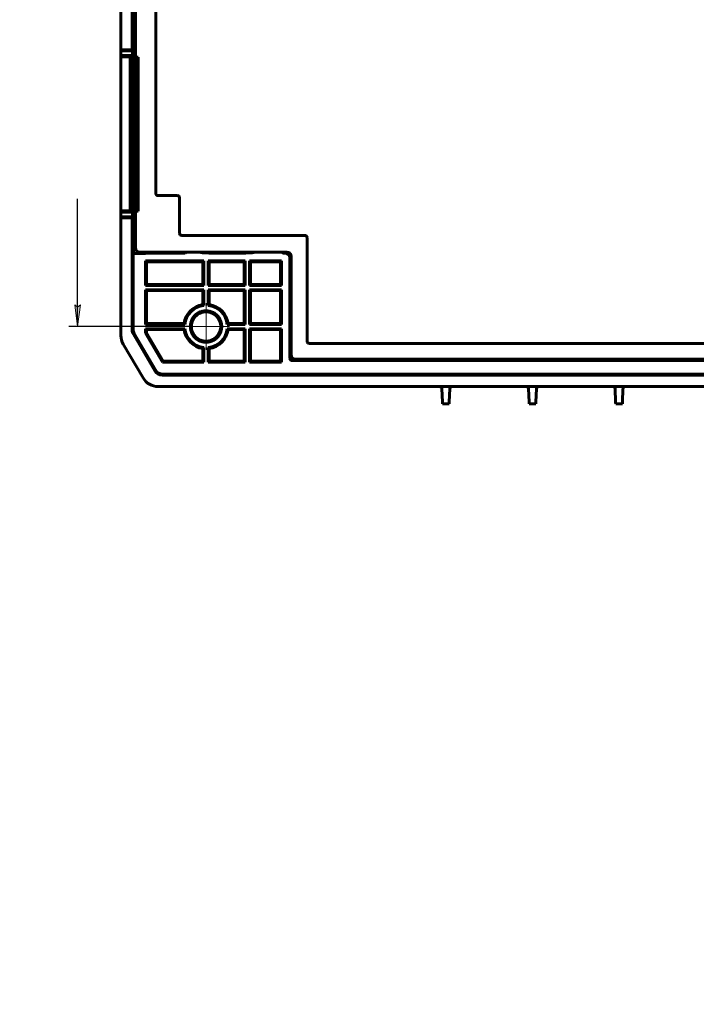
# Model space of a CAD drawing. Header units: millimetres. Extents: x 0 to 841, y 0 to 594.
# Tile 23 of 30: x 565 to 722, y 0 to 227. Entities that reach past the tile are written whole.
import ezdxf

# ---------------------------------------------------------------- set-up
doc = ezdxf.new("R2010")
doc.units = ezdxf.units.MM
for name, pattern in [('K5LT_AXLED', [12, 7.5, -1.5, 1.5, -1.5]), ('K5LT_BASIC', [0]), ('K5LT_THIN', [0])]:
    doc.linetypes.add(name, pattern=pattern)
doc.layers.add('Системный слой', color=7, linetype='Continuous')
doc.styles.add('KDIMTEXTSTYLE', font='GOST_AU.SHX', dxfattribs={"width": 0.96, "oblique": 15, "height": 5})
doc.dimstyles.new('KDIMSTYLE (1.00)', dxfattribs={"dimtxt": 5, "dimasz": 1, "dimexe": 2, "dimexo": 0, "dimgap": 1, "dimtad": 1, "dimtxsty": 'KDIMTEXTSTYLE', "dimsah": 1, "dimcen": 0, "dimdle": 1, "dimadec": 0, "dimazin": 0, "dimtfac": 0.667, "dimtmove": 0, "dimatfit": 3, "dimfxl": 1, "dimtvp": 1, "dimtolj": 1, "dimtzin": 0, "dimarcsym": 0})

# ---------------------------------------------------------------- blocks, each defined once
blk = doc.blocks.new('U143')
at = {"layer": 'Системный слой', "color": 150, "linetype": 'K5LT_BASIC', "lineweight": 60, "true_color": 0x0080ff}
for p, q in [((609.06, 173.33), (609.14, 173.33)), ((609.14, 173.33), (609.31, 173.33))]:
    blk.add_line(p, q, dxfattribs=at)
blk = doc.blocks.new('U144')
at = {"layer": 'Системный слой', "color": 150, "linetype": 'K5LT_BASIC', "lineweight": 60, "true_color": 0x0080ff}
for p, q in [((603.52, 279.27), (603.52, 304.74)), ((603.52, 173.28), (603.52, 173.52))]:
    blk.add_line(p, q, dxfattribs=at)
blk = doc.blocks.new('U148')
at = {"layer": 'Системный слой', "color": 150, "linetype": 'K5LT_BASIC', "lineweight": 60, "true_color": 0x0080ff}
for p, q in [((617.31, 173.33), (617.5, 173.33)), ((617.5, 173.33), (617.55, 173.33))]:
    blk.add_line(p, q, dxfattribs=at)
blk = doc.blocks.new('U163')
at = {"layer": 'Системный слой', "color": 150, "linetype": 'K5LT_BASIC', "lineweight": 60, "true_color": 0x0080ff}
for p, q in [((591.38, 212.2), (591.38, 211.98)), ((591.38, 190.03), (591.38, 189.49))]:
    blk.add_line(p, q, dxfattribs=at)
blk = doc.blocks.new('U170')
at = {"layer": 'Системный слой', "color": 30, "linetype": 'K5LT_AXLED', "lineweight": 18, "true_color": 0xff8000}
for q in [(608.37, 161.79), (602.98, 156.4), (613.77, 156.4), (608.37, 151)]:
    blk.add_line((608.37, 156.4), q, dxfattribs=at)
blk = doc.blocks.new('KDIMARROW_01')
at = {"layer": 'Системный слой'}
blk.add_hatch(color=0, dxfattribs=at).paths.add_polyline_path([(-5, -0.66), (0, 0), (-5, 0.66), (-4.5, 0)])
at = {"layer": 'Системный слой', "color": 0, "linetype": 'K5LT_THIN', "lineweight": 18}
for p, q in [((-4.5, 0), (-5, 0.66)), ((-5, 0.66), (0, 0)), ((0, 0), (-5, -0.66)), ((-5, -0.66), (-4.5, 0)), ((0, 0), (-1, 0))]:
    blk.add_line(p, q, dxfattribs=at)

msp = doc.modelspace()

# ---------------------------------------------------------------- linework, layer by layer
at = {"layer": 'Системный слой', "color": 150, "linetype": 'K5LT_BASIC', "lineweight": 60, "true_color": 0x0080ff}
for p, q in [((592.037, 174.568), (592.037, 402.548)), ((591.639, 401.798), (591.639, 173.266)), ((592.074, 274.031), (592.074, 218.584)), ((588.723, 272.384), (588.723, 220.31)), ((591.34, 272.452), (591.34, 220.241)), ((596.763, 187.097), (596.763, 250.7)), ((588.723, 219.978), (588.723, 220.31)), ((588.723, 220.31), (591.34, 220.241)), ((588.723, 219.978), (591.384, 219.91)), ((588.723, 218.916), (588.723, 219.978)), ((588.723, 218.916), (591.384, 218.984)), ((588.723, 218.584), (588.723, 218.916)), ((590.84, 218.64), (588.723, 218.584)), ((588.723, 218.584), (588.723, 183.109)), ((590.84, 218.64), (591.346, 218.692)), ((590.84, 183.054), (590.84, 218.64)), ((591.34, 220.241), (591.384, 219.91)), ((591.384, 218.984), (591.346, 218.692)), ((591.346, 218.692), (591.346, 183.001)), ((591.384, 218.984), (591.384, 219.91)), ((592.052, 218.518), (592.727, 218.584)), ((592.074, 218.584), (592.052, 218.518)), ((592.052, 183.097), (592.052, 218.518)), ((592.727, 218.584), (592.074, 218.584)), ((592.727, 183.031), (592.727, 218.584)), ((591.358, 189.492), (591.358, 212.201)), ((591.358, 212.201), (591.376, 212.201)), ((591.358, 211.981), (591.639, 211.996)), ((591.358, 190.028), (591.639, 190.013)), ((591.376, 189.493), (591.358, 189.492)), ((601.763, 186.597), (597.261, 186.597)), ((602.261, 177.898), (602.261, 186.099)), ((588.723, 183.109), (590.84, 183.054)), ((588.723, 182.778), (588.723, 183.109)), ((588.723, 182.778), (591.384, 182.71)), ((588.723, 181.716), (588.723, 182.778)), ((588.723, 181.716), (591.384, 181.783)), ((591.346, 183.001), (590.84, 183.054)), ((591.384, 181.783), (591.34, 181.452)), ((591.346, 183.001), (591.384, 182.71)), ((591.384, 181.783), (591.384, 182.71)), ((592.727, 183.031), (592.052, 183.097)), ((592.052, 183.097), (592.074, 183.031)), ((592.074, 183.031), (592.074, 174.586)), ((592.074, 183.031), (592.727, 183.031)), ((588.723, 181.384), (588.723, 181.716)), ((591.34, 181.452), (588.723, 181.384)), ((588.723, 181.384), (588.723, 154.348)), ((591.34, 181.452), (591.34, 155.614)), ((631.2, 177.4), (602.76, 177.4)), ((631.699, 153.005), (631.699, 176.9)), ((591.526, 172.76), (591.526, 155.76)), ((591.552, 173.26), (591.639, 173.266)), ((594.396, 173.266), (591.639, 173.266)), ((593.037, 173.568), (596.287, 173.568)), ((593.074, 173.586), (627.051, 173.586)), ((594.396, 173.266), (594.396, 173.568)), ((594.396, 173.266), (594.487, 173.284)), ((594.487, 173.568), (594.487, 173.284)), ((594.487, 173.284), (603.523, 173.284)), ((596.379, 173.522), (596.08, 173.568)), ((596.379, 173.522), (606.228, 173.522)), ((603.761, 173.522), (603.523, 173.284)), ((606.727, 173.518), (607.579, 173.429)), ((608.499, 173.421), (609.305, 173.421)), ((609.056, 173.314), (609.056, 173.326)), ((617.305, 173.448), (609.305, 173.448)), ((609.305, 173.313), (609.305, 173.448)), ((609.356, 173.313), (617.254, 173.313)), ((617.305, 173.448), (617.305, 173.313)), ((617.305, 173.421), (618.102, 173.421)), ((617.554, 173.314), (617.554, 173.326)), ((619.022, 173.429), (619.874, 173.518)), ((620.373, 173.522), (626.923, 173.522)), ((626.067, 173.284), (625.786, 173.522)), ((626.067, 173.522), (626.067, 173.284)), ((626.067, 173.284), (626.723, 173.284)), ((594.401, 171.526), (594.63, 171.298)), ((594.401, 171.526), (607.876, 171.526)), ((594.401, 165.894), (594.401, 171.526)), ((594.63, 171.298), (594.63, 166.123)), ((594.63, 171.298), (607.647, 171.298)), ((607.647, 171.298), (607.876, 171.526)), ((607.647, 166.123), (607.647, 171.298)), ((607.876, 165.894), (607.876, 171.526)), ((609.099, 171.298), (608.87, 171.526)), ((608.87, 171.526), (617.376, 171.526)), ((608.87, 165.894), (608.87, 171.526)), ((609.099, 171.298), (617.147, 171.298)), ((609.099, 166.123), (609.099, 171.298)), ((617.147, 171.298), (617.376, 171.526)), ((617.147, 166.123), (617.147, 171.298)), ((617.376, 165.894), (617.376, 171.526)), ((618.37, 171.526), (625.826, 171.526)), ((618.599, 171.298), (618.37, 171.526)), ((618.37, 165.894), (618.37, 171.526)), ((618.599, 166.123), (618.599, 171.298)), ((618.599, 171.298), (625.597, 171.298)), ((625.597, 171.298), (625.826, 171.526)), ((625.597, 171.298), (625.597, 166.123)), ((625.826, 171.526), (625.826, 165.894)), ((627.723, 149.029), (627.723, 172.284)), ((627.923, 149.729), (627.923, 172.522)), ((628.051, 172.586), (628.051, 149.857)), ((591.365, 170.052), (591.526, 170.173)), ((591.365, 170.052), (591.365, 155.813)), ((591.526, 170.052), (591.365, 170.052)), ((594.63, 166.123), (594.401, 165.894)), ((607.876, 165.894), (594.401, 165.894)), ((607.647, 166.123), (594.63, 166.123)), ((607.647, 166.123), (607.876, 165.894)), ((609.099, 166.123), (608.87, 165.894)), ((617.376, 165.894), (608.87, 165.894)), ((617.147, 166.123), (609.099, 166.123)), ((617.147, 166.123), (617.376, 165.894)), ((618.599, 166.123), (618.37, 165.894)), ((625.826, 165.894), (618.37, 165.894)), ((625.597, 166.123), (618.599, 166.123)), ((625.597, 166.123), (625.826, 165.894)), ((594.401, 156.894), (594.401, 164.899)), ((594.63, 164.671), (594.401, 164.899)), ((607.876, 164.899), (594.401, 164.899)), ((594.63, 164.671), (594.63, 157.123)), ((607.647, 164.671), (594.63, 164.671)), ((607.647, 164.671), (607.876, 164.899)), ((607.647, 161.471), (607.647, 164.671)), ((607.876, 161.269), (607.876, 164.899)), ((617.376, 164.899), (608.87, 164.899)), ((609.099, 164.671), (608.87, 164.899)), ((608.87, 161.269), (608.87, 164.899)), ((609.099, 161.471), (609.099, 164.671)), ((617.147, 164.671), (609.099, 164.671)), ((617.147, 164.671), (617.376, 164.899)), ((617.147, 157.123), (617.147, 164.671)), ((617.376, 156.894), (617.376, 164.899)), ((618.599, 164.671), (618.37, 164.899)), ((625.826, 164.899), (618.37, 164.899)), ((618.37, 156.894), (618.37, 164.899)), ((625.597, 164.671), (618.599, 164.671)), ((618.599, 157.123), (618.599, 164.671)), ((625.597, 164.671), (625.826, 164.899)), ((625.597, 164.671), (625.597, 157.123)), ((625.826, 164.899), (625.826, 156.894)), ((594.63, 157.123), (594.401, 156.894)), ((603.501, 156.894), (594.401, 156.894)), ((603.299, 157.123), (594.63, 157.123)), ((617.376, 156.894), (613.245, 156.894)), ((617.147, 157.123), (613.447, 157.123)), ((617.376, 156.894), (617.147, 157.123)), ((618.37, 156.894), (618.599, 157.123)), ((625.826, 156.894), (618.37, 156.894)), ((625.597, 157.123), (618.599, 157.123)), ((625.597, 157.123), (625.826, 156.894)), ((596.574, 146.16), (591.616, 154.6)), ((591.64, 154.8), (596.705, 146.178)), ((591.802, 154.748), (596.723, 146.371)), ((594.401, 154.852), (594.401, 155.899)), ((594.63, 155.671), (594.401, 155.899)), ((603.501, 155.899), (594.401, 155.899)), ((594.63, 154.914), (594.401, 154.852)), ((598.342, 148.143), (594.401, 154.852)), ((594.63, 155.671), (594.63, 154.914)), ((603.299, 155.671), (594.63, 155.671)), ((594.63, 154.914), (598.473, 148.372)), ((617.376, 155.899), (613.245, 155.899)), ((617.147, 155.671), (613.447, 155.671)), ((617.376, 155.899), (617.147, 155.671)), ((617.147, 148.372), (617.147, 155.671)), ((617.376, 148.143), (617.376, 155.899)), ((625.826, 155.899), (618.37, 155.899)), ((618.37, 148.143), (618.37, 155.899)), ((618.37, 155.899), (618.599, 155.671)), ((625.597, 155.671), (618.599, 155.671)), ((618.599, 148.372), (618.599, 155.671)), ((625.597, 155.671), (625.826, 155.899)), ((625.597, 155.671), (625.597, 148.372)), ((625.826, 155.899), (625.826, 148.143)), ((593.847, 144.526), (589.279, 152.303)), ((755.247, 152.505), (632.198, 152.505)), ((607.647, 148.372), (607.647, 151.323)), ((607.876, 148.143), (607.876, 151.525)), ((608.87, 148.143), (608.87, 151.525)), ((609.099, 148.372), (609.099, 151.323)), ((598.473, 148.372), (598.342, 148.143)), ((607.876, 148.143), (598.342, 148.143)), ((598.473, 148.372), (607.647, 148.372)), ((607.876, 148.143), (607.647, 148.372)), ((608.87, 148.143), (609.099, 148.372)), ((617.376, 148.143), (608.87, 148.143)), ((609.099, 148.372), (617.147, 148.372)), ((617.376, 148.143), (617.147, 148.372)), ((618.37, 148.143), (618.599, 148.372)), ((625.826, 148.143), (618.37, 148.143)), ((618.599, 148.372), (625.597, 148.372)), ((625.826, 148.143), (625.597, 148.372)), ((628.223, 148.529), (759.223, 148.529)), ((758.523, 148.729), (628.923, 148.729)), ((629.051, 148.858), (758.395, 148.858)), ((598.299, 145.173), (789.147, 145.173)), ((622.415, 145.191), (598.43, 145.191)), ((598.447, 145.385), (788.998, 145.385)), ((622.415, 145.191), (622.415, 145.385)), ((622.608, 145.385), (622.415, 145.191)), ((630.429, 145.383), (630.429, 145.385)), ((660.887, 145.383), (630.429, 145.383)), ((630.435, 145.354), (630.435, 145.369)), ((630.435, 145.369), (660.88, 145.369)), ((660.879, 145.354), (630.435, 145.354)), ((630.436, 145.326), (630.435, 145.341)), ((630.435, 145.341), (660.878, 145.341)), ((660.878, 145.326), (630.436, 145.326)), ((630.436, 145.314), (660.877, 145.314)), ((630.436, 145.299), (630.436, 145.314)), ((660.876, 145.299), (630.436, 145.299)), ((630.437, 145.272), (630.437, 145.286)), ((630.437, 145.286), (660.875, 145.286)), ((660.874, 145.272), (630.437, 145.272)), ((630.437, 145.259), (660.874, 145.259)), ((630.438, 145.244), (630.437, 145.259)), ((660.873, 145.244), (630.438, 145.244)), ((660.874, 145.259), (660.873, 145.244)), ((660.875, 145.286), (660.874, 145.272)), ((660.877, 145.314), (660.876, 145.299)), ((660.878, 145.341), (660.878, 145.326)), ((660.88, 145.369), (660.879, 145.354)), ((660.887, 145.385), (660.887, 145.383)), ((662.973, 145.385), (662.973, 145.2)), ((662.973, 145.2), (664.473, 145.2)), ((664.473, 145.2), (664.473, 145.385)), ((666.219, 145.244), (666.218, 145.259)), ((666.218, 145.259), (690.816, 145.259)), ((690.815, 145.244), (666.219, 145.244)), ((666.713, 145.383), (666.713, 145.385)), ((690.824, 145.383), (666.713, 145.383)), ((666.72, 145.369), (690.818, 145.369)), ((666.721, 145.354), (666.72, 145.369)), ((690.818, 145.354), (666.721, 145.354)), ((666.721, 145.341), (690.818, 145.341)), ((666.722, 145.326), (666.721, 145.341)), ((690.817, 145.326), (666.722, 145.326)), ((666.723, 145.314), (690.817, 145.314)), ((666.724, 145.299), (666.723, 145.314)), ((690.816, 145.299), (666.724, 145.299)), ((666.725, 145.286), (690.816, 145.286)), ((666.725, 145.272), (666.725, 145.286)), ((690.816, 145.272), (666.725, 145.272)), ((690.815, 145.244), (690.816, 145.259)), ((690.816, 145.299), (690.817, 145.314)), ((690.816, 145.272), (690.816, 145.286)), ((690.817, 145.326), (690.818, 145.341)), ((690.818, 145.354), (690.818, 145.369)), ((690.824, 145.383), (690.824, 145.385)), ((692.723, 145.385), (692.723, 145.2)), ((692.723, 145.2), (694.223, 145.2)), ((694.223, 145.2), (694.223, 145.385)), ((720.72, 145.259), (696.122, 145.259)), ((696.123, 145.244), (696.122, 145.259)), ((696.123, 145.244), (720.719, 145.244)), ((696.622, 145.383), (696.622, 145.385)), ((696.622, 145.383), (720.733, 145.383)), ((720.726, 145.369), (696.628, 145.369)), ((696.628, 145.354), (696.628, 145.369)), ((696.628, 145.354), (720.725, 145.354)), ((696.629, 145.326), (696.628, 145.341)), ((720.724, 145.341), (696.628, 145.341)), ((696.629, 145.326), (720.724, 145.326)), ((696.629, 145.299), (696.629, 145.314)), ((720.723, 145.314), (696.629, 145.314)), ((696.629, 145.299), (720.722, 145.299)), ((696.63, 145.272), (696.63, 145.286)), ((720.721, 145.286), (696.63, 145.286)), ((696.63, 145.272), (720.72, 145.272)), ((720.719, 145.244), (720.72, 145.259)), ((720.72, 145.272), (720.721, 145.286)), ((720.722, 145.299), (720.723, 145.314)), ((720.724, 145.326), (720.724, 145.341)), ((720.725, 145.354), (720.726, 145.369)), ((720.733, 145.383), (720.733, 145.385)), ((790.141, 142.549), (597.304, 142.549)), ((662.917, 138.972), (662.836, 142.063)), ((664.61, 142.063), (664.529, 138.972)), ((682.917, 138.972), (682.836, 142.063)), ((684.61, 142.063), (684.529, 138.972)), ((702.917, 138.972), (702.836, 142.063)), ((704.61, 142.063), (704.529, 138.972)), ((662.928, 138.549), (662.917, 138.972)), ((664.529, 138.972), (664.518, 138.549)), ((682.928, 138.549), (682.917, 138.972)), ((684.529, 138.972), (684.518, 138.549)), ((702.928, 138.549), (702.917, 138.972)), ((704.529, 138.972), (704.518, 138.549)), ((664.518, 138.549), (662.928, 138.549)), ((684.518, 138.549), (682.928, 138.549)), ((704.518, 138.549), (702.928, 138.549))]:
    msp.add_line(p, q, dxfattribs=at)
msp.add_circle((608.373, 156.397), 3.395, dxfattribs=at)
for centre, radius, start, end in [((608.373, 156.397), 5.126, 98.14009, 171.85991), ((608.373, 156.397), 5.126, 8.14009, 81.85991), ((608.373, 156.397), 4.897, 95.82799, 174.17201), ((608.373, 156.397), 4.897, 5.82799, 84.17201), ((608.373, 156.397), 5.126, 188.14009, 261.85991), ((608.373, 156.397), 4.897, 185.82799, 264.17201), ((608.373, 156.397), 4.897, 275.82799, 354.17201), ((608.373, 156.397), 5.126, 278.14009, 351.85991), ((662.336, 142.049), 0.5, 1.5, 90), ((665.11, 142.049), 0.5, 90, 178.5), ((682.336, 142.049), 0.5, 1.5, 90), ((685.11, 142.049), 0.5, 90, 178.5), ((702.336, 142.049), 0.5, 1.5, 90), ((705.11, 142.049), 0.5, 90, 178.5)]:
    msp.add_arc(centre, radius, start, end, dxfattribs=at)
for centre, major_axis, ratio, start_param, end_param in [((597.264, 187.099), (0.258, 0.431), 0.9948398, 2.1127811, 3.679016), ((601.759, 186.095), (-0.356, -0.356), 0.9924325, 2.3599926, 3.9231927), ((602.763, 177.9), (0.431, 0.258), 0.9948398, 2.6041693, 4.1704042), ((631.198, 176.899), (-0.355, -0.355), 0.9972647, 2.357564, 3.9256213), ((591.553, 172.76), (0, 0.5), 0.0524078, 0.0034907, 1.5707963), ((593.037, 174.568), (0.895, 0.447), 0.9998096, 2.6780517, 4.2486957), ((593.074, 174.586), (0.895, 0.447), 0.9998096, 2.6780517, 4.2486957), ((606.228, 173.518), (-0.5, 0), 0.0087269, 3.2247339, 4.712389), ((608.575, 173.43), (-1, 0), 0.0087269, 0.0831412, 1.4945075), ((609.356, 173.314), (0.3, 0), 0.003491, 3.1415926, 4.7116124), ((617.254, 173.314), (0.3, 0), 0.003491, 4.7131656, 6.2831853), ((618.026, 173.43), (-1, 0), 0.0087269, 1.6470851, 3.0584514), ((620.373, 173.518), (0.5, 0), 0.0087269, 1.5707963, 3.0584514), ((626.723, 172.284), (-0.981, -0.196), 0.9998416, 2.9442463, 4.5149817), ((626.923, 172.522), (-0.895, -0.447), 0.9998096, 2.6780517, 4.2486957), ((627.051, 172.586), (-0.895, -0.447), 0.9998096, 2.6780517, 4.2486957), ((593.34, 155.614), (-0.243, -1.986), 0.9995875, 4.8342343, 5.3655388), ((593.365, 155.814), (-0.243, -1.986), 0.9995875, 4.8342343, 5.3655388), ((593.529, 155.761), (-1.933, -0.526), 0.9985284, 6.0179805, 6.5483901), ((592.723, 154.348), (0, 4.021), 0.9946902, 1.5707963, 2.1042796), ((632.2, 153.006), (0.355, 0.355), 0.9972647, 2.357564, 3.9256213), ((628.223, 149.029), (0.354, 0.354), 0.9996955, 2.3563468, 3.9268385), ((628.923, 149.729), (0.707, 0.707), 0.9996955, 2.3563468, 3.9268385), ((629.051, 149.858), (0.707, 0.707), 0.9996955, 2.3563468, 3.9268385), ((598.299, 147.173), (1.981, 0.277), 0.9998217, 3.5336349, 4.5733146), ((598.43, 147.191), (1.981, 0.277), 0.9998217, 3.5336349, 4.5733146), ((598.45, 147.385), (1.735, 1.001), 0.9986294, 3.1495522, 4.1886106), ((597.304, 146.549), (-4.007, 0), 0.9981579, 0.5303502, 1.5707963)]:
    msp.add_ellipse(centre, major_axis=major_axis, ratio=ratio, start_param=start_param, end_param=end_param, dxfattribs=at)
for points, knots in [([(607.647, 161.471), (607.689, 161.435), (607.731, 161.398), (607.807, 161.33), (607.841, 161.3), (607.876, 161.269)], [0, 0, 0, 0, 0.5504481, 0.5504481, 1, 1, 1, 1]), ([(609.099, 161.471), (609.057, 161.435), (609.015, 161.398), (608.939, 161.33), (608.904, 161.3), (608.87, 161.269)], [0, 0, 0, 0, 0.5504481, 0.5504481, 1, 1, 1, 1]), ([(605.814, 153.837), (605.789, 153.862), (605.741, 153.912), (605.657, 154.003), (605.566, 154.11), (605.471, 154.232), (605.372, 154.37), (605.271, 154.528), (605.178, 154.693), (605.087, 154.873), (605.018, 155.034), (604.956, 155.198), (604.91, 155.337), (604.862, 155.507), (604.82, 155.695), (604.787, 155.89), (604.766, 156.075), (604.753, 156.26), (604.751, 156.448), (604.759, 156.636), (604.779, 156.856), (604.81, 157.054), (604.858, 157.272), (604.901, 157.43), (604.956, 157.596), (605.007, 157.734), (605.075, 157.896), (605.158, 158.068), (605.254, 158.24), (605.354, 158.399), (605.461, 158.552), (605.576, 158.7), (605.7, 158.842), (605.852, 159), (605.999, 159.135), (606.172, 159.275), (606.305, 159.372), (606.451, 159.467), (606.576, 159.543), (606.731, 159.627), (606.903, 159.709), (607.085, 159.784), (607.263, 159.846), (607.445, 159.899), (607.628, 159.943), (607.813, 159.976), (608.029, 160.005), (608.228, 160.018), (608.45, 160.02), (608.614, 160.012), (608.789, 159.996), (608.934, 159.976), (609.108, 159.945), (609.295, 159.901), (609.484, 159.846), (609.661, 159.783), (609.834, 159.713), (610.003, 159.633), (610.17, 159.543), (610.358, 159.429), (610.523, 159.314), (610.698, 159.176), (610.821, 159.067), (610.947, 158.945), (611.048, 158.839), (611.164, 158.706), (611.283, 158.555), (611.396, 158.394), (611.494, 158.235), (611.585, 158.073), (611.654, 157.931), (611.706, 157.813), (611.74, 157.73), (611.772, 157.646), (611.8, 157.567), (611.824, 157.492), (611.846, 157.421), (611.866, 157.35), (611.883, 157.284), (611.899, 157.22), (611.912, 157.159), (611.924, 157.104), (611.934, 157.051), (611.943, 157.002), (611.953, 156.936), (611.963, 156.865), (611.973, 156.786), (611.979, 156.716), (611.985, 156.646), (611.989, 156.57), (611.992, 156.505), (611.993, 156.445), (611.993, 156.413), (611.993, 156.397)], [0, 0, 0, 0, 0.2569618, 0.5139235, 0.9194547, 1.2864859, 1.653517, 2.1565794, 2.6596417, 3.0513924, 3.6473924, 3.9553924, 4.3403924, 4.7253924, 5.2391513, 5.7529103, 6.1853924, 6.6178744, 7.1273564, 7.5637148, 8.0000732, 8.736754, 9.0513924, 9.6473924, 9.9553924, 10.3403924, 10.7253924, 11.2367944, 11.7481965, 12.1853924, 12.6225882, 13.1367841, 13.5685442, 14.0003044, 14.7372164, 15.0513924, 15.6473924, 15.9553924, 16.3403924, 16.7253924, 17.2340167, 17.742641, 18.1853924, 18.6281437, 19.147895, 19.5742318, 20.0005685, 20.7377446, 21.0513924, 21.6473924, 21.9553924, 22.3403924, 22.7253924, 23.2379169, 23.7504414, 24.1853924, 24.6203433, 25.1322943, 25.5663961, 26.000498, 26.7376036, 27.0513924, 27.6473924, 27.9553924, 28.3403924, 28.7253924, 29.2386272, 29.751862, 30.1853924, 30.6189227, 31.129453, 31.3471323, 31.5648115, 31.7824907, 32.0001699, 32.1843643, 32.3685587, 32.5527531, 32.7369474, 32.9211418, 33.1053362, 33.2895306, 33.473725, 33.664444, 33.8551629, 34.2366008, 34.5136513, 34.7907017, 35.0677521, 35.3448026, 35.6544524, 35.8092773, 35.9641022, 35.9641022, 35.9641022, 35.9641022]), ([(605.935, 153.959), (605.75, 154.144), (605.533, 154.417), (605.318, 154.792), (605.225, 154.986), (605.125, 155.23), (605.055, 155.445), (604.985, 155.743), (604.95, 155.961), (604.929, 156.21), (604.922, 156.436), (604.936, 156.712), (604.981, 157.044), (605.066, 157.398), (605.18, 157.708), (605.305, 157.977), (605.431, 158.202), (605.594, 158.443), (605.744, 158.632), (605.921, 158.825), (606.08, 158.975), (606.299, 159.155), (606.572, 159.346), (606.893, 159.518), (607.201, 159.642), (607.54, 159.751), (607.932, 159.827), (608.244, 159.844), (608.373, 159.844)], [0, 0, 0, 0, 2.810739, 3.7143985, 4.626952, 5.1092964, 6.5354233, 7.0524513, 8.3923534, 8.8865217, 9.7324324, 10.8119915, 11.8559521, 13.3185718, 14.6969973, 15.3976242, 16.500075, 17.4449835, 18.5064658, 19.0938919, 20.2570904, 20.8370872, 22.1286013, 23.8265323, 24.7396468, 25.6744672, 27.6344395, 29, 29, 29, 29]), ([(604.978, 156.381), (604.976, 156.654), (605.009, 156.929), (605.073, 157.194), (605.162, 157.563), (605.316, 157.922), (605.522, 158.241), (605.729, 158.559), (605.992, 158.847), (606.292, 159.08), (606.592, 159.312), (606.937, 159.497), (607.297, 159.617), (607.657, 159.737), (608.043, 159.797), (608.423, 159.792), (608.803, 159.786), (609.188, 159.714), (609.545, 159.583), (609.902, 159.452), (610.241, 159.257), (610.535, 159.015), (610.828, 158.773), (611.083, 158.476), (611.28, 158.151), (611.476, 157.826), (611.619, 157.462), (611.696, 157.091), (611.745, 156.857), (611.769, 156.617), (611.768, 156.379), (611.766, 155.999), (611.698, 155.615), (611.571, 155.257), (611.444, 154.899), (611.252, 154.559), (611.014, 154.263), (610.775, 153.967), (610.481, 153.709), (610.158, 153.509), (609.835, 153.309), (609.473, 153.163), (609.103, 153.081), (608.732, 153), (608.342, 152.981), (607.965, 153.026), (607.588, 153.072), (607.214, 153.183), (606.874, 153.351), (606.533, 153.519), (606.216, 153.747), (605.95, 154.018), (605.683, 154.29), (605.46, 154.611), (605.299, 154.956), (605.137, 155.3), (605.033, 155.678), (604.995, 156.056), (604.984, 156.164), (604.978, 156.272), (604.978, 156.381)], [0, 0, 0, 0, 0.0385371, 0.0385371, 0.0385371, 0.0922167, 0.0922167, 0.0922167, 0.1458706, 0.1458706, 0.1458706, 0.1995229, 0.1995229, 0.1995229, 0.253203, 0.253203, 0.253203, 0.3069471, 0.3069471, 0.3069471, 0.360737, 0.360737, 0.360737, 0.414464, 0.414464, 0.414464, 0.4681445, 0.4681445, 0.4681445, 0.5015546, 0.5015546, 0.5015546, 0.5552168, 0.5552168, 0.5552168, 0.6088929, 0.6088929, 0.6088929, 0.6626125, 0.6626125, 0.6626125, 0.7162852, 0.7162852, 0.7162852, 0.7699336, 0.7699336, 0.7699336, 0.8235839, 0.8235839, 0.8235839, 0.8772677, 0.8772677, 0.8772677, 0.9310219, 0.9310219, 0.9310219, 0.9848117, 0.9848117, 0.9848117, 1, 1, 1, 1]), ([(608.373, 159.844), (608.643, 159.844), (609.095, 159.791), (609.627, 159.618), (609.973, 159.456), (610.174, 159.339), (610.34, 159.229), (610.472, 159.134), (610.615, 159.017), (610.745, 158.901), (610.885, 158.761), (611.072, 158.55), (611.271, 158.277), (611.419, 158.018), (611.517, 157.814), (611.594, 157.632), (611.684, 157.374), (611.751, 157.104), (611.8, 156.807), (611.82, 156.564), (611.822, 156.299), (611.809, 156.082), (611.768, 155.763), (611.693, 155.439), (611.591, 155.154), (611.485, 154.905), (611.357, 154.658), (611.194, 154.41), (611.018, 154.179), (610.801, 153.938), (610.522, 153.692), (610.286, 153.526), (610.086, 153.402), (609.933, 153.32), (609.671, 153.198), (609.354, 153.082), (608.952, 152.991), (608.665, 152.959), (608.425, 152.948), (608.243, 152.949), (607.942, 152.971), (607.617, 153.025), (607.3, 153.117), (607.007, 153.226), (606.716, 153.365), (606.357, 153.59), (606.104, 153.794), (605.962, 153.932), (605.935, 153.959)], [0, 0, 0, 0, 2.9257767, 4.9057634, 6.0635432, 7.0697289, 7.4192915, 8.2264125, 8.8380552, 9.4277843, 10.1276884, 10.977572, 12.4860008, 13.7830896, 14.2292007, 14.9364405, 15.9263979, 17.1923064, 17.9562116, 19.2013963, 19.8235229, 20.8305744, 21.5637556, 23.3311341, 24.4217229, 24.8360166, 26.2754561, 27.4552542, 28.0431006, 29.4161644, 30.9785927, 32.0807048, 32.5340742, 33.5307391, 33.9669574, 35.676812, 37.1838811, 38.4257461, 38.8179226, 39.8005634, 40.3887992, 42.0885967, 43.3781218, 43.9763074, 45.475504, 46.8629742, 48.5849917, 49, 49, 49, 49]), ([(603.299, 157.123), (603.335, 157.081), (603.372, 157.039), (603.439, 156.962), (603.47, 156.928), (603.501, 156.894)], [0, 0, 0, 0, 0.5504481, 0.5504481, 1, 1, 1, 1]), ([(613.245, 156.894), (613.276, 156.928), (613.306, 156.962), (613.374, 157.039), (613.411, 157.081), (613.447, 157.123)], [0, 0, 0, 0, 0.4495519, 0.4495519, 1, 1, 1, 1]), ([(603.299, 155.671), (603.335, 155.713), (603.372, 155.755), (603.439, 155.831), (603.47, 155.865), (603.501, 155.899)], [0, 0, 0, 0, 0.5504481, 0.5504481, 1, 1, 1, 1]), ([(611.993, 156.397), (611.993, 156.35), (611.992, 156.284), (611.988, 156.199), (611.984, 156.142), (611.978, 156.067), (611.97, 155.992), (611.963, 155.932), (611.951, 155.841), (611.931, 155.723), (611.9, 155.579), (611.861, 155.424), (611.817, 155.279), (611.753, 155.097), (611.685, 154.93), (611.585, 154.723), (611.472, 154.522), (611.344, 154.326), (611.239, 154.185), (611.144, 154.067), (611.043, 153.951), (610.914, 153.817), (610.775, 153.688), (610.606, 153.545), (610.444, 153.426), (610.257, 153.305), (610.115, 153.223), (609.96, 153.143), (609.827, 153.082), (609.664, 153.014), (609.484, 152.951), (609.295, 152.896), (609.112, 152.853), (608.928, 152.819), (608.771, 152.799), (608.643, 152.788), (608.525, 152.78), (608.386, 152.777), (608.228, 152.78), (608.086, 152.789), (607.914, 152.806), (607.752, 152.83), (607.581, 152.865), (607.439, 152.9), (607.27, 152.948), (607.09, 153.011), (606.908, 153.086), (606.738, 153.167), (606.571, 153.257), (606.41, 153.355), (606.255, 153.461), (606.107, 153.573), (605.96, 153.697), (605.862, 153.79), (605.814, 153.837)], [0, 0, 0, 0, 0.4462129, 0.5577661, 0.6693193, 0.8924257, 1.1155322, 1.2270854, 1.3386386, 1.7848515, 2.1012543, 2.4176571, 2.9674163, 3.2212902, 3.8503097, 4.2992902, 4.9152902, 5.5312902, 6.0262718, 6.2212902, 6.6520352, 7.1597803, 7.598128, 8.0364757, 8.7736613, 9.0872902, 9.6832902, 9.9912902, 10.3762902, 10.7612902, 11.2724765, 11.7836628, 12.2212902, 12.6589175, 13.1735449, 13.3892131, 13.6048812, 14.0362176, 14.4046813, 14.773145, 15.0872902, 15.6832902, 15.9912902, 16.3762902, 16.7612902, 17.2699236, 17.778557, 18.2212902, 18.6640234, 19.1837566, 19.6101164, 20.0364762, 20.536187, 21.0358978, 21.0358978, 21.0358978, 21.0358978]), ([(613.245, 155.899), (613.276, 155.865), (613.306, 155.831), (613.374, 155.755), (613.411, 155.713), (613.447, 155.671)], [0, 0, 0, 0, 0.4495519, 0.4495519, 1, 1, 1, 1]), ([(607.876, 151.525), (607.841, 151.494), (607.807, 151.463), (607.731, 151.396), (607.689, 151.359), (607.647, 151.323)], [0, 0, 0, 0, 0.4495519, 0.4495519, 1, 1, 1, 1]), ([(608.87, 151.525), (608.904, 151.494), (608.939, 151.463), (609.015, 151.396), (609.057, 151.359), (609.099, 151.323)], [0, 0, 0, 0, 0.4495519, 0.4495519, 1, 1, 1, 1])]:
    msp.add_open_spline(points, degree=3, knots=knots, dxfattribs=at)

# ---------------------------------------------------------------- block references
at = {"layer": 'Системный слой'}
for name in ['U144', 'U163', 'U143', 'U148', 'U170']:
    msp.add_blockref(name, (0, 0), dxfattribs=at)

# ---------------------------------------------------------------- dimensions: what is measured, and where the dimension line sits
at = {"layer": 'Системный слой', "color": 7}
msp.add_linear_dim(base=(578.723, 431.397), p1=(604.978, 156.397), p2=(604.978, 431.397), angle=90, location=(578.723, 293.897), text='\\H5.0;\\W0.965;\\Q15;\\H5.0;\\W0.965;\\Q15;\\Q15;В1', dimstyle='KDIMSTYLE (1.00)', override={"dimexo": 0, "dimblk1": 'KDIMARROW_01', "dimblk2": 'KDIMARROW_01', "dimse1": 0, "dimse2": 0, "dimclrt": 7, "dimtolj": 1}, dxfattribs=at).render()

doc.saveas('drawing.dxf')
